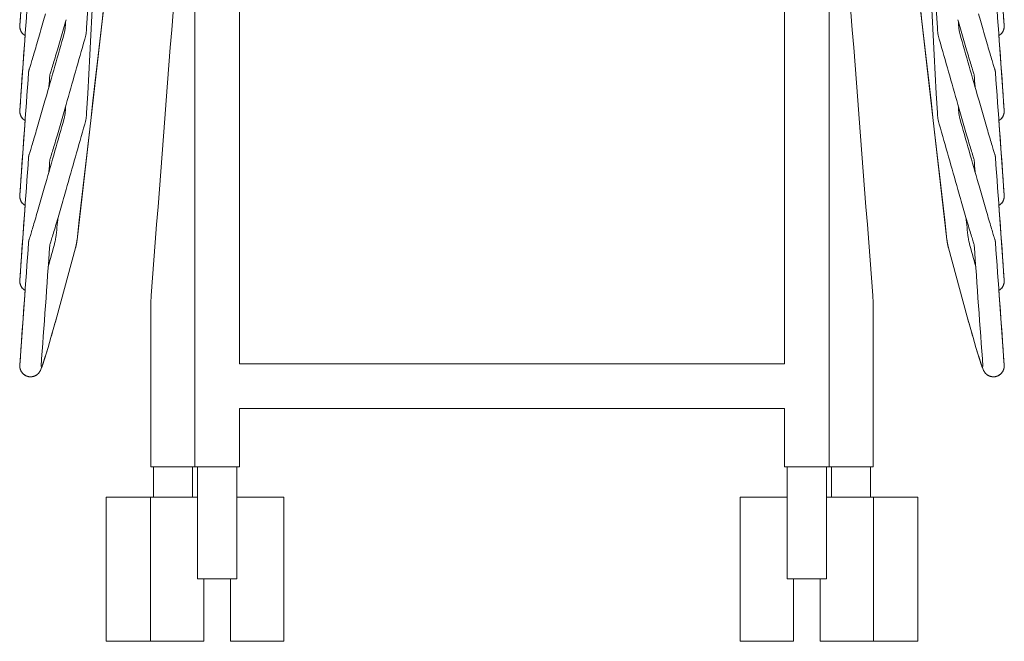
# Model space of a CAD drawing. Header units: centimetres. Extents: x -28 to 145, y -313 to 96.
# Tile 4 of 64: x -28 to 28, y -212 to -177. Entities that reach past the tile are written whole.
import ezdxf

# ---------------------------------------------------------------- set-up
doc = ezdxf.new("R2010")
doc.units = ezdxf.units.CM
doc.layers.add('Main lines', color=7, linetype='Continuous', lineweight=13, true_color=0x000000)
doc.layers.add('Predefinito', color=7, linetype='Continuous', true_color=0x000000)

# ---------------------------------------------------------------- blocks, each defined once
blk = doc.blocks.new('CB-298_Petal_Stacked_2D_Front')
at = {"layer": 'Main lines'}
for p, q in [((-20.346, 45.226), (-24.428, 9.467)), ((-20.346, 45.226), (-24.428, 9.467)), ((20.346, 45.226), (24.428, 9.467)), ((20.346, 45.226), (24.428, 9.467)), ((-27.643, 21.543), (-27.343, 25.726)), ((-27.643, 21.543), (-27.343, 25.726)), ((27.643, 21.543), (27.343, 25.726)), ((27.643, 21.543), (27.343, 25.726)), ((-27.643, 16.77), (-27.343, 20.953)), ((-27.643, 16.77), (-27.343, 20.953)), ((27.643, 16.77), (27.343, 20.953)), ((27.643, 16.77), (27.343, 20.953)), ((-27.643, 11.997), (-27.343, 16.18)), ((-27.643, 11.997), (-27.343, 16.18)), ((27.643, 11.997), (27.343, 16.18)), ((27.643, 11.997), (27.343, 16.18)), ((-27.643, 7.224), (-27.343, 11.407)), ((-27.643, 7.224), (-27.343, 11.407)), ((27.643, 7.224), (27.343, 11.407)), ((27.643, 7.224), (27.343, 11.407)), ((-25.568, 5.148), (-24.513, 9.023)), ((25.568, 5.148), (24.513, 9.023)), ((-27.643, 2.451), (-27.343, 6.634)), ((-27.643, 2.451), (-27.343, 6.634)), ((27.643, 2.451), (27.343, 6.634)), ((27.643, 2.451), (27.343, 6.634))]:
    blk.add_line(p, q, dxfattribs=at)
for points in [[(-24.513, 9.023), (-25.568, 5.148), (-25.726, 4.578), (-25.894, 3.987), (-26.056, 3.435), (-26.198, 2.965)], [(-24.513, 9.023), (-25.568, 5.148), (-25.726, 4.578), (-25.894, 3.987), (-26.056, 3.435), (-26.198, 2.965)], [(24.513, 9.023), (25.568, 5.148), (25.726, 4.578), (25.894, 3.987), (26.056, 3.435), (26.198, 2.965)], [(24.513, 9.023), (25.568, 5.148), (25.726, 4.578), (25.894, 3.987), (26.056, 3.435), (26.198, 2.965)], [(0, 2.5), (-15.305, 2.5)], [(0, 2.5), (15.305, 2.5)], [(0, 0), (-15.305, 0)], [(0, 0), (15.305, 0)], [(-22.786, -4.976), (-20.305, -4.976), (-17.655, -4.976)], [(22.786, -4.976), (20.305, -4.976), (17.655, -4.976)], [(-17.305, -13.076), (-20.305, -13.076), (-22.786, -13.076)], [(-12.805, -13.076), (-15.805, -13.076)], [(12.805, -13.076), (15.805, -13.076)], [(17.305, -13.076), (20.305, -13.076), (22.786, -13.076)]]:
    blk.add_lwpolyline(points, dxfattribs=at)
for points, degree in [([(-23.888, 21.381), (-23.28, 33.01), (-22.672, 44.638), (-22.065, 56.267)], 3), ([(23.888, 21.381), (23.28, 33.01), (22.672, 44.638), (22.065, 56.267)], 3), ([(-23.888, 16.608), (-23.28, 28.237), (-22.672, 39.865), (-22.065, 51.494)], 3), ([(23.888, 16.608), (23.28, 28.237), (22.672, 39.865), (22.065, 51.494)], 3), ([(-24.428, 9.467), (-23.067, 21.386), (-21.707, 33.306), (-20.346, 45.226)], 3), ([(24.428, 9.467), (23.067, 21.386), (21.707, 33.306), (20.346, 45.226)], 3), ([(-17.805, -3.275), (-17.805, 12.191), (-17.805, 27.656), (-17.805, 43.122)], 3), ([(17.805, -3.275), (17.805, 12.191), (17.805, 27.656), (17.805, 43.122)], 3), ([(-15.305, 2.5), (-15.305, 14.669), (-15.305, 26.838), (-15.305, 39.006)], 3), ([(15.305, 2.5), (15.305, 14.669), (15.305, 26.838), (15.305, 39.006)], 3), ([(-20.265, 6.348), (-19.445, 16.966), (-18.625, 27.584), (-17.805, 38.202)], 3), ([(20.265, 6.348), (19.445, 16.966), (18.625, 27.584), (17.805, 38.202)], 3), ([(-27.148, 28.444), (-27.313, 26.143), (-27.478, 23.843), (-27.643, 21.543)], 3), ([(27.148, 28.444), (27.313, 26.143), (27.478, 23.843), (27.643, 21.543)], 3), ([(-27.148, 23.671), (-27.313, 21.371), (-27.478, 19.07), (-27.643, 16.77)], 3), ([(27.148, 23.671), (27.313, 21.371), (27.478, 19.07), (27.643, 16.77)], 3), ([(-25.07, 21.744), (-25.075, 21.644), (-25.081, 21.544), (-25.086, 21.444)], 3), ([(25.07, 21.744), (25.075, 21.644), (25.081, 21.544), (25.086, 21.444)], 3), ([(-27.544, 21.143), (-27.493, 21.065), (-27.424, 21), (-27.343, 20.953)], 3), ([(-25.147, 21.079), (-25.496, 19.853), (-25.846, 18.627), (-26.195, 17.401)], 3), ([(25.147, 21.079), (25.496, 19.853), (25.846, 18.627), (26.195, 17.401)], 3), ([(27.544, 21.143), (27.493, 21.065), (27.424, 21), (27.343, 20.953)], 3), ([(-25.041, 17.072), (-24.692, 18.298), (-24.342, 19.524), (-23.993, 20.75)], 3), ([(25.041, 17.072), (24.692, 18.298), (24.342, 19.524), (23.993, 20.75)], 3), ([(-27.148, 18.898), (-27.313, 16.598), (-27.478, 14.297), (-27.643, 11.997)], 3), ([(27.148, 18.898), (27.313, 16.598), (27.478, 14.297), (27.643, 11.997)], 3), ([(-26.004, 18.071), (-25.988, 18.292), (-25.973, 18.513), (-25.957, 18.733)], 3), ([(26.004, 18.071), (25.988, 18.292), (25.973, 18.513), (25.957, 18.733)], 3), ([(-25.07, 16.971), (-25.075, 16.871), (-25.081, 16.771), (-25.086, 16.671)], 3), ([(25.07, 16.971), (25.075, 16.871), (25.081, 16.771), (25.086, 16.671)], 3), ([(-27.544, 16.371), (-27.493, 16.292), (-27.424, 16.227), (-27.343, 16.18)], 3), ([(-25.147, 16.307), (-25.496, 15.081), (-25.846, 13.854), (-26.195, 12.628)], 3), ([(25.147, 16.307), (25.496, 15.081), (25.846, 13.854), (26.195, 12.628)], 3), ([(27.544, 16.371), (27.493, 16.292), (27.424, 16.227), (27.343, 16.18)], 3), ([(-25.041, 12.299), (-24.692, 13.525), (-24.342, 14.751), (-23.993, 15.977)], 3), ([(25.041, 12.299), (24.692, 13.525), (24.342, 14.751), (23.993, 15.977)], 3), ([(-27.148, 14.125), (-27.313, 11.825), (-27.478, 9.524), (-27.643, 7.224)], 3), ([(-26.004, 13.299), (-25.988, 13.519), (-25.973, 13.74), (-25.957, 13.96)], 3), ([(26.004, 13.299), (25.988, 13.519), (25.973, 13.74), (25.957, 13.96)], 3), ([(27.148, 14.125), (27.313, 11.825), (27.478, 9.524), (27.643, 7.224)], 3), ([(-27.544, 11.598), (-27.493, 11.519), (-27.424, 11.454), (-27.343, 11.407)], 3), ([(27.544, 11.598), (27.493, 11.519), (27.424, 11.454), (27.343, 11.407)], 3), ([(-25.49, 10.746), (-25.533, 10.365), (-25.577, 9.984), (-25.62, 9.603)], 3), ([(25.49, 10.746), (25.533, 10.365), (25.577, 9.984), (25.62, 9.603)], 3), ([(-25.62, 9.603), (-25.631, 9.513), (-25.648, 9.425), (-25.671, 9.338)], 3), ([(-24.513, 9.023), (-24.474, 9.168), (-24.445, 9.317), (-24.428, 9.467)], 3), ([(24.513, 9.023), (24.474, 9.168), (24.445, 9.317), (24.428, 9.467)], 3), ([(25.62, 9.603), (25.631, 9.513), (25.648, 9.425), (25.671, 9.338)], 3), ([(-27.148, 9.352), (-27.313, 7.052), (-27.478, 4.752), (-27.643, 2.451)], 3), ([(-26.446, 2.365), (-26.283, 4.639), (-26.12, 6.914), (-25.957, 9.188)], 3), ([(-25.671, 9.338), (-25.796, 8.881), (-25.92, 8.425), (-26.044, 7.968)], 3), ([(25.671, 9.338), (25.796, 8.881), (25.92, 8.425), (26.044, 7.968)], 3), ([(26.446, 2.365), (26.283, 4.639), (26.12, 6.914), (25.957, 9.188)], 3), ([(27.148, 9.352), (27.313, 7.052), (27.478, 4.752), (27.643, 2.451)], 3), ([(-27.544, 6.825), (-27.493, 6.746), (-27.424, 6.681), (-27.343, 6.634)], 3), ([(27.544, 6.825), (27.493, 6.746), (27.424, 6.681), (27.343, 6.634)], 3), ([(-20.286, 5.789), (-20.286, 5.976), (-20.279, 6.162), (-20.265, 6.348)], 3), ([(20.286, 5.789), (20.286, 5.976), (20.279, 6.162), (20.265, 6.348)], 3), ([(-20.286, -3.075), (-20.286, -0.12), (-20.286, 2.835), (-20.286, 5.789)], 3), ([(20.286, -3.075), (20.286, -0.12), (20.286, 2.835), (20.286, 5.789)], 3), ([(-15.305, 0), (-15.305, -1.092), (-15.305, -2.183), (-15.305, -3.275)], 3), ([(15.305, 0), (15.305, -1.092), (15.305, -2.183), (15.305, -3.275)], 3), ([(-20.286, -3.275), (-20.286, -3.175), (-20.286, -3.075)], 2), ([(-20.136, -4.976), (-20.136, -4.125), (-20.136, -3.275)], 2), ([(-17.936, -3.275), (-17.936, -4.125), (-17.936, -4.976)], 2), ([(-17.655, -9.575), (-17.655, -6.425), (-17.655, -3.275)], 2), ([(-15.455, -3.275), (-15.455, -6.425), (-15.455, -9.575)], 2), ([(15.455, -3.275), (15.455, -6.425), (15.455, -9.575)], 2), ([(17.655, -9.575), (17.655, -6.425), (17.655, -3.275)], 2), ([(17.936, -3.275), (17.936, -4.125), (17.936, -4.976)], 2), ([(20.136, -4.976), (20.136, -4.125), (20.136, -3.275)], 2), ([(20.286, -3.275), (20.286, -3.175), (20.286, -3.075)], 2), ([(-15.455, -4.976), (-14.13, -4.976), (-12.805, -4.976)], 2), ([(15.455, -4.976), (14.13, -4.976), (12.805, -4.976)], 2)]:
    blk.add_open_spline(points, degree=degree, dxfattribs=at)
for points, knots in [([(-26.195, 22.174), (-26.242, 22.01), (-26.291, 21.839), (-26.341, 21.667), (-26.391, 21.49), (-26.443, 21.311), (-26.494, 21.134), (-26.546, 20.958), (-26.596, 20.783), (-26.646, 20.615), (-26.693, 20.451), (-26.74, 20.293), (-26.783, 20.146), (-26.827, 19.998), (-26.868, 19.86), (-26.905, 19.736), (-26.943, 19.608), (-26.977, 19.495), (-27.007, 19.398), (-27.036, 19.303), (-27.061, 19.222), (-27.079, 19.163), (-27.098, 19.105), (-27.112, 19.064), (-27.115, 19.056)], [41.351222, 41.351222, 41.351222, 41.351222, 41.894339, 41.894339, 41.894339, 42.450957, 42.450957, 42.450957, 43.00754, 43.00754, 43.00754, 43.550523, 43.550523, 43.550523, 44.093339, 44.093339, 44.093339, 44.649283, 44.649283, 44.649283, 45.204346, 45.204346, 45.204346, 45.754847, 45.754847, 45.754847, 45.754847]), ([(26.195, 22.174), (26.242, 22.01), (26.291, 21.839), (26.341, 21.667), (26.391, 21.49), (26.443, 21.311), (26.494, 21.134), (26.546, 20.958), (26.596, 20.783), (26.646, 20.615), (26.693, 20.451), (26.74, 20.293), (26.783, 20.146), (26.827, 19.998), (26.868, 19.86), (26.905, 19.736), (26.943, 19.608), (26.977, 19.495), (27.007, 19.398), (27.036, 19.303), (27.061, 19.222), (27.079, 19.163), (27.098, 19.105), (27.112, 19.064), (27.115, 19.056)], [41.351222, 41.351222, 41.351222, 41.351222, 41.894339, 41.894339, 41.894339, 42.450957, 42.450957, 42.450957, 43.00754, 43.00754, 43.00754, 43.550523, 43.550523, 43.550523, 44.093339, 44.093339, 44.093339, 44.649283, 44.649283, 44.649283, 45.204346, 45.204346, 45.204346, 45.754847, 45.754847, 45.754847, 45.754847]), ([(-25.957, 18.733), (-25.951, 18.751), (-25.945, 18.772), (-25.935, 18.802), (-25.914, 18.868), (-25.889, 18.95), (-25.858, 19.05), (-25.828, 19.15), (-25.793, 19.265), (-25.755, 19.394), (-25.717, 19.52), (-25.676, 19.659), (-25.632, 19.808), (-25.588, 19.957), (-25.541, 20.115), (-25.493, 20.28), (-25.444, 20.449), (-25.393, 20.624), (-25.342, 20.801), (-25.29, 20.979), (-25.238, 21.158), (-25.187, 21.336), (-25.137, 21.509), (-25.088, 21.68), (-25.041, 21.845)], [46.386972, 46.386972, 46.386972, 46.386972, 46.595457, 46.595457, 46.595457, 47.15569, 47.15569, 47.15569, 47.714999, 47.714999, 47.714999, 48.260423, 48.260423, 48.260423, 48.805602, 48.805602, 48.805602, 49.364257, 49.364257, 49.364257, 49.922873, 49.922873, 49.922873, 50.468, 50.468, 50.468, 50.468]), ([(25.957, 18.733), (25.951, 18.751), (25.945, 18.772), (25.935, 18.802), (25.914, 18.868), (25.889, 18.95), (25.858, 19.05), (25.828, 19.15), (25.793, 19.265), (25.755, 19.394), (25.717, 19.52), (25.676, 19.659), (25.632, 19.808), (25.588, 19.957), (25.541, 20.115), (25.493, 20.28), (25.444, 20.449), (25.393, 20.624), (25.342, 20.801), (25.29, 20.979), (25.238, 21.158), (25.187, 21.336), (25.137, 21.509), (25.088, 21.68), (25.041, 21.845)], [46.386972, 46.386972, 46.386972, 46.386972, 46.595457, 46.595457, 46.595457, 47.15569, 47.15569, 47.15569, 47.714999, 47.714999, 47.714999, 48.260423, 48.260423, 48.260423, 48.805602, 48.805602, 48.805602, 49.364257, 49.364257, 49.364257, 49.922873, 49.922873, 49.922873, 50.468, 50.468, 50.468, 50.468]), ([(-27.643, 21.543), (-27.646, 21.505), (-27.649, 21.459), (-27.625, 21.308), (-27.594, 21.22), (-27.544, 21.143)], [94.2312299, 94.2312299, 94.2312299, 94.2312299, 94.4978883, 94.4978883, 94.77612, 94.77612, 94.77612, 94.77612]), ([(-25.086, 21.444), (-25.089, 21.382), (-25.096, 21.321), (-25.106, 21.26), (-25.116, 21.199), (-25.13, 21.139), (-25.147, 21.079)], [36.8976324, 36.8976324, 36.8976324, 36.8976324, 37.1022415, 37.1022415, 37.1022415, 37.3068369, 37.3068369, 37.3068369, 37.3068369]), ([(-23.993, 20.75), (-23.963, 20.853), (-23.94, 20.957), (-23.922, 21.063), (-23.905, 21.168), (-23.893, 21.274), (-23.888, 21.381)], [54.5123841, 54.5123841, 54.5123841, 54.5123841, 54.8446217, 54.8446217, 54.8446217, 55.1768202, 55.1768202, 55.1768202, 55.1768202]), ([(23.993, 20.75), (23.963, 20.853), (23.94, 20.957), (23.922, 21.063), (23.905, 21.168), (23.893, 21.274), (23.888, 21.381)], [54.5123841, 54.5123841, 54.5123841, 54.5123841, 54.8446217, 54.8446217, 54.8446217, 55.1768202, 55.1768202, 55.1768202, 55.1768202]), ([(25.086, 21.444), (25.089, 21.382), (25.096, 21.321), (25.106, 21.26), (25.116, 21.199), (25.13, 21.139), (25.147, 21.079)], [36.8976324, 36.8976324, 36.8976324, 36.8976324, 37.1022415, 37.1022415, 37.1022415, 37.3068369, 37.3068369, 37.3068369, 37.3068369]), ([(27.643, 21.543), (27.646, 21.505), (27.649, 21.459), (27.625, 21.308), (27.594, 21.22), (27.544, 21.143)], [94.2312299, 94.2312299, 94.2312299, 94.2312299, 94.4978883, 94.4978883, 94.77612, 94.77612, 94.77612, 94.77612]), ([(-26.195, 17.401), (-26.242, 17.237), (-26.291, 17.067), (-26.341, 16.894), (-26.391, 16.717), (-26.443, 16.538), (-26.494, 16.362), (-26.546, 16.185), (-26.596, 16.01), (-26.646, 15.842), (-26.693, 15.678), (-26.74, 15.521), (-26.783, 15.373), (-26.827, 15.225), (-26.868, 15.087), (-26.905, 14.963), (-26.943, 14.835), (-26.977, 14.722), (-27.007, 14.625), (-27.036, 14.53), (-27.061, 14.449), (-27.079, 14.39), (-27.098, 14.332), (-27.112, 14.291), (-27.115, 14.283)], [41.351222, 41.351222, 41.351222, 41.351222, 41.894339, 41.894339, 41.894339, 42.450957, 42.450957, 42.450957, 43.00754, 43.00754, 43.00754, 43.550523, 43.550523, 43.550523, 44.093339, 44.093339, 44.093339, 44.649283, 44.649283, 44.649283, 45.204346, 45.204346, 45.204346, 45.754847, 45.754847, 45.754847, 45.754847]), ([(26.195, 17.401), (26.242, 17.237), (26.291, 17.067), (26.341, 16.894), (26.391, 16.717), (26.443, 16.538), (26.494, 16.362), (26.546, 16.185), (26.596, 16.01), (26.646, 15.842), (26.693, 15.678), (26.74, 15.521), (26.783, 15.373), (26.827, 15.225), (26.868, 15.087), (26.905, 14.963), (26.943, 14.835), (26.977, 14.722), (27.007, 14.625), (27.036, 14.53), (27.061, 14.449), (27.079, 14.39), (27.098, 14.332), (27.112, 14.291), (27.115, 14.283)], [41.351222, 41.351222, 41.351222, 41.351222, 41.894339, 41.894339, 41.894339, 42.450957, 42.450957, 42.450957, 43.00754, 43.00754, 43.00754, 43.550523, 43.550523, 43.550523, 44.093339, 44.093339, 44.093339, 44.649283, 44.649283, 44.649283, 45.204346, 45.204346, 45.204346, 45.754847, 45.754847, 45.754847, 45.754847]), ([(-27.643, 16.77), (-27.646, 16.732), (-27.649, 16.686), (-27.625, 16.535), (-27.594, 16.447), (-27.544, 16.371)], [94.2312299, 94.2312299, 94.2312299, 94.2312299, 94.4978883, 94.4978883, 94.77612, 94.77612, 94.77612, 94.77612]), ([(-25.957, 13.96), (-25.951, 13.978), (-25.945, 13.999), (-25.935, 14.029), (-25.914, 14.095), (-25.889, 14.177), (-25.858, 14.278), (-25.828, 14.377), (-25.793, 14.492), (-25.755, 14.621), (-25.717, 14.747), (-25.676, 14.886), (-25.632, 15.035), (-25.588, 15.184), (-25.541, 15.342), (-25.493, 15.507), (-25.444, 15.676), (-25.393, 15.851), (-25.342, 16.029), (-25.29, 16.206), (-25.238, 16.386), (-25.187, 16.563), (-25.137, 16.736), (-25.088, 16.907), (-25.041, 17.072)], [46.386972, 46.386972, 46.386972, 46.386972, 46.595457, 46.595457, 46.595457, 47.15569, 47.15569, 47.15569, 47.714999, 47.714999, 47.714999, 48.260423, 48.260423, 48.260423, 48.805602, 48.805602, 48.805602, 49.364257, 49.364257, 49.364257, 49.922873, 49.922873, 49.922873, 50.468, 50.468, 50.468, 50.468]), ([(-25.086, 16.671), (-25.089, 16.609), (-25.096, 16.548), (-25.106, 16.487), (-25.116, 16.426), (-25.13, 16.366), (-25.147, 16.307)], [36.8976324, 36.8976324, 36.8976324, 36.8976324, 37.1022415, 37.1022415, 37.1022415, 37.3068369, 37.3068369, 37.3068369, 37.3068369]), ([(-23.993, 15.977), (-23.963, 16.08), (-23.94, 16.185), (-23.922, 16.29), (-23.905, 16.395), (-23.893, 16.502), (-23.888, 16.608)], [39.6094764, 39.6094764, 39.6094764, 39.6094764, 39.941714, 39.941714, 39.941714, 40.2739124, 40.2739124, 40.2739124, 40.2739124]), ([(23.993, 15.977), (23.963, 16.08), (23.94, 16.185), (23.922, 16.29), (23.905, 16.395), (23.893, 16.502), (23.888, 16.608)], [39.6094764, 39.6094764, 39.6094764, 39.6094764, 39.941714, 39.941714, 39.941714, 40.2739124, 40.2739124, 40.2739124, 40.2739124]), ([(25.957, 13.96), (25.951, 13.978), (25.945, 13.999), (25.935, 14.029), (25.914, 14.095), (25.889, 14.177), (25.858, 14.278), (25.828, 14.377), (25.793, 14.492), (25.755, 14.621), (25.717, 14.747), (25.676, 14.886), (25.632, 15.035), (25.588, 15.184), (25.541, 15.342), (25.493, 15.507), (25.444, 15.676), (25.393, 15.851), (25.342, 16.029), (25.29, 16.206), (25.238, 16.386), (25.187, 16.563), (25.137, 16.736), (25.088, 16.907), (25.041, 17.072)], [46.386972, 46.386972, 46.386972, 46.386972, 46.595457, 46.595457, 46.595457, 47.15569, 47.15569, 47.15569, 47.714999, 47.714999, 47.714999, 48.260423, 48.260423, 48.260423, 48.805602, 48.805602, 48.805602, 49.364257, 49.364257, 49.364257, 49.922873, 49.922873, 49.922873, 50.468, 50.468, 50.468, 50.468]), ([(25.086, 16.671), (25.089, 16.609), (25.096, 16.548), (25.106, 16.487), (25.116, 16.426), (25.13, 16.366), (25.147, 16.307)], [36.8976324, 36.8976324, 36.8976324, 36.8976324, 37.1022415, 37.1022415, 37.1022415, 37.3068369, 37.3068369, 37.3068369, 37.3068369]), ([(27.643, 16.77), (27.646, 16.732), (27.649, 16.686), (27.625, 16.535), (27.594, 16.447), (27.544, 16.371)], [94.2312299, 94.2312299, 94.2312299, 94.2312299, 94.4978883, 94.4978883, 94.77612, 94.77612, 94.77612, 94.77612]), ([(-26.195, 12.628), (-26.242, 12.464), (-26.291, 12.294), (-26.341, 12.121), (-26.391, 11.944), (-26.443, 11.766), (-26.494, 11.589), (-26.546, 11.412), (-26.596, 11.237), (-26.646, 11.069), (-26.693, 10.905), (-26.74, 10.748), (-26.783, 10.6), (-26.827, 10.452), (-26.868, 10.315), (-26.905, 10.19), (-26.943, 10.063), (-26.977, 9.949), (-27.007, 9.853), (-27.036, 9.757), (-27.061, 9.677), (-27.079, 9.617), (-27.098, 9.559), (-27.112, 9.519), (-27.115, 9.51)], [41.351222, 41.351222, 41.351222, 41.351222, 41.894339, 41.894339, 41.894339, 42.450957, 42.450957, 42.450957, 43.00754, 43.00754, 43.00754, 43.550523, 43.550523, 43.550523, 44.093339, 44.093339, 44.093339, 44.649283, 44.649283, 44.649283, 45.204346, 45.204346, 45.204346, 45.754847, 45.754847, 45.754847, 45.754847]), ([(-25.957, 9.188), (-25.951, 9.205), (-25.945, 9.226), (-25.935, 9.257), (-25.914, 9.323), (-25.889, 9.405), (-25.858, 9.505), (-25.828, 9.604), (-25.793, 9.719), (-25.755, 9.848), (-25.717, 9.974), (-25.676, 10.113), (-25.632, 10.262), (-25.588, 10.411), (-25.541, 10.569), (-25.493, 10.734), (-25.444, 10.903), (-25.393, 11.078), (-25.342, 11.256), (-25.29, 11.433), (-25.238, 11.613), (-25.187, 11.79), (-25.137, 11.963), (-25.088, 12.134), (-25.041, 12.299)], [31.484064, 31.484064, 31.484064, 31.484064, 31.692549, 31.692549, 31.692549, 32.252783, 32.252783, 32.252783, 32.812091, 32.812091, 32.812091, 33.357515, 33.357515, 33.357515, 33.902694, 33.902694, 33.902694, 34.461349, 34.461349, 34.461349, 35.019965, 35.019965, 35.019965, 35.565092, 35.565092, 35.565092, 35.565092]), ([(25.957, 9.188), (25.951, 9.205), (25.945, 9.226), (25.935, 9.257), (25.914, 9.323), (25.889, 9.405), (25.858, 9.505), (25.828, 9.604), (25.793, 9.719), (25.755, 9.848), (25.717, 9.974), (25.676, 10.113), (25.632, 10.262), (25.588, 10.411), (25.541, 10.569), (25.493, 10.734), (25.444, 10.903), (25.393, 11.078), (25.342, 11.256), (25.29, 11.433), (25.238, 11.613), (25.187, 11.79), (25.137, 11.963), (25.088, 12.134), (25.041, 12.299)], [31.484064, 31.484064, 31.484064, 31.484064, 31.692549, 31.692549, 31.692549, 32.252783, 32.252783, 32.252783, 32.812091, 32.812091, 32.812091, 33.357515, 33.357515, 33.357515, 33.902694, 33.902694, 33.902694, 34.461349, 34.461349, 34.461349, 35.019965, 35.019965, 35.019965, 35.565092, 35.565092, 35.565092, 35.565092]), ([(26.195, 12.628), (26.242, 12.464), (26.291, 12.294), (26.341, 12.121), (26.391, 11.944), (26.443, 11.766), (26.494, 11.589), (26.546, 11.412), (26.596, 11.237), (26.646, 11.069), (26.693, 10.905), (26.74, 10.748), (26.783, 10.6), (26.827, 10.452), (26.868, 10.315), (26.905, 10.19), (26.943, 10.063), (26.977, 9.949), (27.007, 9.853), (27.036, 9.757), (27.061, 9.677), (27.079, 9.617), (27.098, 9.559), (27.112, 9.519), (27.115, 9.51)], [41.351222, 41.351222, 41.351222, 41.351222, 41.894339, 41.894339, 41.894339, 42.450957, 42.450957, 42.450957, 43.00754, 43.00754, 43.00754, 43.550523, 43.550523, 43.550523, 44.093339, 44.093339, 44.093339, 44.649283, 44.649283, 44.649283, 45.204346, 45.204346, 45.204346, 45.754847, 45.754847, 45.754847, 45.754847]), ([(-27.643, 11.997), (-27.646, 11.959), (-27.649, 11.913), (-27.625, 11.762), (-27.594, 11.674), (-27.544, 11.598)], [94.2312299, 94.2312299, 94.2312299, 94.2312299, 94.4978883, 94.4978883, 94.77612, 94.77612, 94.77612, 94.77612]), ([(27.643, 11.997), (27.646, 11.959), (27.649, 11.913), (27.625, 11.762), (27.594, 11.674), (27.544, 11.598)], [94.2312299, 94.2312299, 94.2312299, 94.2312299, 94.4978883, 94.4978883, 94.77612, 94.77612, 94.77612, 94.77612]), ([(-27.643, 7.224), (-27.646, 7.186), (-27.649, 7.14), (-27.625, 6.989), (-27.594, 6.901), (-27.544, 6.825)], [94.2312299, 94.2312299, 94.2312299, 94.2312299, 94.4978883, 94.4978883, 94.77612, 94.77612, 94.77612, 94.77612]), ([(27.643, 7.224), (27.646, 7.186), (27.649, 7.14), (27.625, 6.989), (27.594, 6.901), (27.544, 6.825)], [94.2312299, 94.2312299, 94.2312299, 94.2312299, 94.4978883, 94.4978883, 94.77612, 94.77612, 94.77612, 94.77612]), ([(-27.544, 2.052), (-27.457, 1.92), (-27.32, 1.825), (-27.162, 1.793), (-27.082, 1.776), (-26.998, 1.776), (-26.843, 1.808), (-26.771, 1.838), (-26.708, 1.88), (-26.625, 1.935), (-26.567, 2.003), (-26.529, 2.061), (-26.492, 2.118), (-26.473, 2.162), (-26.443, 2.232), (-26.432, 2.261), (-26.416, 2.302), (-26.387, 2.38), (-26.356, 2.47), (-26.318, 2.585), (-26.283, 2.695), (-26.242, 2.822), (-26.198, 2.965), (-26.154, 3.107), (-26.106, 3.265), (-26.056, 3.435), (-26.004, 3.609), (-25.949, 3.795), (-25.894, 3.987), (-25.838, 4.18), (-25.782, 4.379), (-25.726, 4.578), (-25.672, 4.769), (-25.619, 4.961), (-25.568, 5.148)], [94.77612, 94.77612, 94.77612, 94.77612, 95.267856, 95.267856, 95.267856, 95.518164, 95.518164, 95.752725, 95.752725, 95.752725, 96.062013, 96.062013, 96.062013, 96.378456, 96.378456, 96.724162, 96.724162, 96.724162, 97.352419, 97.352419, 97.352419, 97.958919, 97.958919, 97.958919, 98.564094, 98.564094, 98.564094, 99.187064, 99.187064, 99.187064, 99.809726, 99.809726, 99.809726, 100.40746, 100.40746, 100.40746, 100.40746]), ([(27.544, 2.052), (27.457, 1.92), (27.32, 1.825), (27.162, 1.793), (27.082, 1.776), (26.998, 1.776), (26.843, 1.808), (26.771, 1.838), (26.708, 1.88), (26.625, 1.935), (26.567, 2.003), (26.529, 2.061), (26.492, 2.118), (26.473, 2.162), (26.443, 2.232), (26.432, 2.261), (26.416, 2.302), (26.387, 2.38), (26.356, 2.47), (26.318, 2.585), (26.283, 2.695), (26.242, 2.822), (26.198, 2.965), (26.154, 3.107), (26.106, 3.265), (26.056, 3.435), (26.004, 3.609), (25.949, 3.795), (25.894, 3.987), (25.838, 4.18), (25.782, 4.379), (25.726, 4.578), (25.672, 4.769), (25.619, 4.961), (25.568, 5.148)], [94.77612, 94.77612, 94.77612, 94.77612, 95.267856, 95.267856, 95.267856, 95.518164, 95.518164, 95.752725, 95.752725, 95.752725, 96.062013, 96.062013, 96.062013, 96.378456, 96.378456, 96.724162, 96.724162, 96.724162, 97.352419, 97.352419, 97.352419, 97.958919, 97.958919, 97.958919, 98.564094, 98.564094, 98.564094, 99.187064, 99.187064, 99.187064, 99.809726, 99.809726, 99.809726, 100.40746, 100.40746, 100.40746, 100.40746]), ([(-27.643, 2.451), (-27.646, 2.413), (-27.649, 2.367), (-27.625, 2.217), (-27.594, 2.129), (-27.544, 2.052)], [94.2312299, 94.2312299, 94.2312299, 94.2312299, 94.4978883, 94.4978883, 94.77612, 94.77612, 94.77612, 94.77612]), ([(-26.416, 2.302), (-26.432, 2.261), (-26.443, 2.232), (-26.473, 2.162), (-26.492, 2.118), (-26.529, 2.061)], [976.4250587, 976.4250587, 976.4250587, 976.4250587, 976.770765, 976.770765, 977.0872082, 977.0872082, 977.0872082, 977.0872082]), ([(-26.416, 2.302), (-26.432, 2.261), (-26.443, 2.232), (-26.473, 2.162), (-26.492, 2.118), (-26.529, 2.061)], [976.4250587, 976.4250587, 976.4250587, 976.4250587, 976.770765, 976.770765, 977.0872082, 977.0872082, 977.0872082, 977.0872082]), ([(26.416, 2.302), (26.432, 2.261), (26.443, 2.232), (26.473, 2.162), (26.492, 2.118), (26.529, 2.061)], [976.4250587, 976.4250587, 976.4250587, 976.4250587, 976.770765, 976.770765, 977.0872082, 977.0872082, 977.0872082, 977.0872082]), ([(26.416, 2.302), (26.432, 2.261), (26.443, 2.232), (26.473, 2.162), (26.492, 2.118), (26.529, 2.061)], [976.4250587, 976.4250587, 976.4250587, 976.4250587, 976.770765, 976.770765, 977.0872082, 977.0872082, 977.0872082, 977.0872082]), ([(27.643, 2.451), (27.646, 2.413), (27.649, 2.367), (27.625, 2.217), (27.594, 2.129), (27.544, 2.052)], [94.2312299, 94.2312299, 94.2312299, 94.2312299, 94.4978883, 94.4978883, 94.77612, 94.77612, 94.77612, 94.77612])]:
    blk.add_open_spline(points, degree=3, knots=knots, dxfattribs=at)
for points, weights in [([(-27.544, 21.143), (-27.662, 21.326), (-27.643, 21.543)], [1, 0.945787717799, 1]), ([(-27.544, 21.143), (-27.662, 21.326), (-27.643, 21.543)], [1, 0.945787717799, 1]), ([(-27.343, 20.953), (-27.466, 21.024), (-27.544, 21.143)], [1, 0.973346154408, 1]), ([(-27.343, 20.953), (-27.466, 21.024), (-27.544, 21.143)], [1, 0.973346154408, 1]), ([(27.343, 20.953), (27.466, 21.024), (27.544, 21.143)], [1, 0.973346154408, 1]), ([(27.343, 20.953), (27.466, 21.024), (27.544, 21.143)], [1, 0.973346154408, 1]), ([(27.544, 21.143), (27.662, 21.326), (27.643, 21.543)], [1, 0.945787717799, 1]), ([(27.544, 21.143), (27.662, 21.326), (27.643, 21.543)], [1, 0.945787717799, 1]), ([(-27.115, 19.056), (-27.142, 18.979), (-27.148, 18.898)], [0.857621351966, 0.849586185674, 0.857422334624]), ([(27.115, 19.056), (27.142, 18.979), (27.148, 18.898)], [0.857621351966, 0.849586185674, 0.857422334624]), ([(-27.544, 16.371), (-27.662, 16.553), (-27.643, 16.77)], [1, 0.945787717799, 1]), ([(-27.544, 16.371), (-27.662, 16.553), (-27.643, 16.77)], [1, 0.945787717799, 1]), ([(27.544, 16.371), (27.662, 16.553), (27.643, 16.77)], [1, 0.945787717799, 1]), ([(27.544, 16.371), (27.662, 16.553), (27.643, 16.77)], [1, 0.945787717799, 1]), ([(-27.343, 16.18), (-27.466, 16.252), (-27.544, 16.371)], [1, 0.973307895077, 1]), ([(-27.343, 16.18), (-27.466, 16.252), (-27.544, 16.371)], [1, 0.973307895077, 1]), ([(27.343, 16.18), (27.466, 16.252), (27.544, 16.371)], [1, 0.973307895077, 1]), ([(27.343, 16.18), (27.466, 16.252), (27.544, 16.371)], [1, 0.973307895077, 1]), ([(-27.115, 14.283), (-27.142, 14.206), (-27.148, 14.125)], [0.857621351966, 0.849586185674, 0.857422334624]), ([(27.115, 14.283), (27.142, 14.206), (27.148, 14.125)], [0.857621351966, 0.849586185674, 0.857422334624]), ([(-27.544, 11.598), (-27.662, 11.78), (-27.643, 11.997)], [1, 0.945787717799, 1]), ([(-27.544, 11.598), (-27.662, 11.78), (-27.643, 11.997)], [1, 0.945787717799, 1]), ([(27.544, 11.598), (27.662, 11.78), (27.643, 11.997)], [1, 0.945787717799, 1]), ([(27.544, 11.598), (27.662, 11.78), (27.643, 11.997)], [1, 0.945787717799, 1]), ([(-27.343, 11.407), (-27.466, 11.479), (-27.544, 11.598)], [1, 0.973316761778, 1]), ([(-27.343, 11.407), (-27.466, 11.479), (-27.544, 11.598)], [1, 0.973316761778, 1]), ([(27.343, 11.407), (27.466, 11.479), (27.544, 11.598)], [1, 0.973316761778, 1]), ([(27.343, 11.407), (27.466, 11.479), (27.544, 11.598)], [1, 0.973316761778, 1]), ([(-27.115, 9.51), (-27.142, 9.434), (-27.148, 9.352)], [0.857621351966, 0.849586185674, 0.857422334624]), ([(-24.428, 9.467), (-24.454, 9.241), (-24.513, 9.023)], [1, 0.997105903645, 1]), ([(-24.428, 9.467), (-24.454, 9.241), (-24.513, 9.023)], [1, 0.997105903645, 1]), ([(24.428, 9.467), (24.454, 9.241), (24.513, 9.023)], [1, 0.997105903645, 1]), ([(24.428, 9.467), (24.454, 9.241), (24.513, 9.023)], [1, 0.997105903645, 1]), ([(27.115, 9.51), (27.142, 9.434), (27.148, 9.352)], [0.857621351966, 0.849586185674, 0.857422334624]), ([(-27.544, 6.825), (-27.662, 7.008), (-27.643, 7.224)], [1, 0.945787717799, 1]), ([(-27.544, 6.825), (-27.662, 7.008), (-27.643, 7.224)], [1, 0.945787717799, 1]), ([(27.544, 6.825), (27.662, 7.008), (27.643, 7.224)], [1, 0.945787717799, 1]), ([(27.544, 6.825), (27.662, 7.008), (27.643, 7.224)], [1, 0.945787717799, 1]), ([(-27.343, 6.634), (-27.466, 6.706), (-27.544, 6.825)], [1, 0.973349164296, 1]), ([(-27.343, 6.634), (-27.466, 6.706), (-27.544, 6.825)], [1, 0.973349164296, 1]), ([(27.343, 6.634), (27.466, 6.706), (27.544, 6.825)], [1, 0.973349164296, 1]), ([(27.343, 6.634), (27.466, 6.706), (27.544, 6.825)], [1, 0.973349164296, 1]), ([(-26.198, 2.965), (-26.257, 2.775), (-26.318, 2.585)], [1, 0.999963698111, 1]), ([(-26.198, 2.965), (-26.257, 2.775), (-26.318, 2.585)], [1, 0.999963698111, 1]), ([(26.198, 2.965), (26.257, 2.775), (26.318, 2.585)], [1, 0.999963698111, 1]), ([(26.198, 2.965), (26.257, 2.775), (26.318, 2.585)], [1, 0.999963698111, 1]), ([(-27.544, 2.052), (-27.662, 2.235), (-27.643, 2.451)], [1, 0.945787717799, 1]), ([(-27.544, 2.052), (-27.662, 2.235), (-27.643, 2.451)], [1, 0.945787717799, 1]), ([(-26.444, 2.409), (-26.444, 2.387), (-26.446, 2.365)], [0.862794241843, 0.859531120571, 0.857420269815]), ([(-26.318, 2.585), (-26.365, 2.443), (-26.416, 2.302)], [1, 0.999814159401, 1]), ([(-26.318, 2.585), (-26.365, 2.443), (-26.416, 2.302)], [1, 0.999814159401, 1]), ([(26.318, 2.585), (26.365, 2.443), (26.416, 2.302)], [1, 0.999814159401, 1]), ([(26.318, 2.585), (26.365, 2.443), (26.416, 2.302)], [1, 0.999814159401, 1]), ([(26.444, 2.409), (26.444, 2.387), (26.446, 2.365)], [0.862794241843, 0.859531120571, 0.857420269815]), ([(27.544, 2.052), (27.662, 2.235), (27.643, 2.451)], [1, 0.945787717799, 1]), ([(27.544, 2.052), (27.662, 2.235), (27.643, 2.451)], [1, 0.945787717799, 1]), ([(-27.162, 1.793), (-27.407, 1.843), (-27.544, 2.052)], [1, 0.923989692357, 1]), ([(-27.162, 1.793), (-27.407, 1.843), (-27.544, 2.052)], [1, 0.923989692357, 1]), ([(-26.708, 1.88), (-26.917, 1.742), (-27.162, 1.793)], [1, 0.92371350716, 1]), ([(-26.708, 1.88), (-26.917, 1.742), (-27.162, 1.793)], [1, 0.92371350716, 1]), ([(-26.529, 2.061), (-26.6, 1.952), (-26.708, 1.88)], [1, 0.979206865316, 1]), ([(-26.529, 2.061), (-26.6, 1.952), (-26.708, 1.88)], [1, 0.979206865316, 1]), ([(26.529, 2.061), (26.6, 1.952), (26.708, 1.88)], [1, 0.979206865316, 1]), ([(26.529, 2.061), (26.6, 1.952), (26.708, 1.88)], [1, 0.979206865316, 1]), ([(26.708, 1.88), (26.917, 1.742), (27.162, 1.793)], [1, 0.92371350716, 1]), ([(26.708, 1.88), (26.917, 1.742), (27.162, 1.793)], [1, 0.92371350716, 1]), ([(27.162, 1.793), (27.407, 1.843), (27.544, 2.052)], [1, 0.923989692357, 1]), ([(27.162, 1.793), (27.407, 1.843), (27.544, 2.052)], [1, 0.923989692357, 1]), ([(-16.555, -9.575), (-17.655, -9.575), (-17.655, -9.575)], [1, 0.707106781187, 1]), ([(-17.305, -13.076), (-17.305, -13.076), (-17.305, -9.575)], [1, 0.734557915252, 0.950243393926]), ([(-15.455, -9.575), (-15.455, -9.575), (-16.555, -9.575)], [1, 0.707106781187, 1]), ([(-15.805, -13.076), (-15.805, -13.076), (-15.805, -9.575)], [1, 0.734557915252, 0.950243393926]), ([(15.455, -9.575), (15.455, -9.575), (16.555, -9.575)], [1, 0.707106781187, 1]), ([(15.805, -13.076), (15.805, -13.076), (15.805, -9.575)], [1, 0.734557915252, 0.950243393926]), ([(16.555, -9.575), (17.655, -9.575), (17.655, -9.575)], [1, 0.707106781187, 1]), ([(17.305, -13.076), (17.305, -13.076), (17.305, -9.575)], [1, 0.734557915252, 0.950243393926])]:
    blk.add_rational_spline(points, weights, degree=2, dxfattribs=at)
for points, weights, knots in [([(-17.805, -3.275), (-17.987, -3.275), (-19.036, -3.275), (-20.286, -3.275), (-20.286, -3.275)], [0.938599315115, 0.741952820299, 1, 0.707106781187, 1], [583.24427, 583.24427, 583.24427, 600.543218, 600.543218, 620.178172, 620.178172, 620.178172]), ([(-15.305, -3.275), (-15.305, -3.275), (-16.552, -3.275), (-17.802, -3.275), (-17.805, -3.275)], [0.999118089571, 0.707548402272, 1, 0.707106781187, 1], [544.003968, 544.003968, 544.003968, 563.609316, 563.609316, 583.24427, 583.24427, 583.24427]), ([(15.305, -3.275), (15.305, -3.275), (16.552, -3.275), (17.802, -3.275), (17.805, -3.275)], [0.999118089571, 0.707548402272, 1, 0.707106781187, 1], [544.003968, 544.003968, 544.003968, 563.609316, 563.609316, 583.24427, 583.24427, 583.24427]), ([(17.805, -3.275), (17.987, -3.275), (19.036, -3.275), (20.286, -3.275), (20.286, -3.275)], [0.938599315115, 0.741952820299, 1, 0.707106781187, 1], [583.24427, 583.24427, 583.24427, 600.543218, 600.543218, 620.178172, 620.178172, 620.178172]), ([(-22.786, -13.076), (-22.786, -13.076), (-22.786, -9.026), (-22.786, -4.976), (-22.786, -4.976)], [1, 0.707106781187, 1, 0.707106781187, 1], [257.045137, 257.045137, 257.045137, 320.662388, 320.662388, 384.27964, 384.27964, 384.27964]), ([(-20.305, -13.076), (-20.305, -13.076), (-20.305, -9.026), (-20.305, -4.976), (-20.305, -4.976)], [1, 0.707106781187, 1, 0.707106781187, 1], [-254.469005, -254.469005, -254.469005, -190.851754, -190.851754, -127.234502, -127.234502, -127.234502]), ([(-12.805, -4.976), (-12.805, -4.976), (-12.805, -9.026), (-12.805, -13.076), (-12.805, -13.076)], [1, 0.707106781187, 1, 0.707106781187, 1], [30, 30, 30, 93.617251, 93.617251, 157.234502, 157.234502, 157.234502]), ([(12.805, -4.976), (12.805, -4.976), (12.805, -9.026), (12.805, -13.076), (12.805, -13.076)], [1, 0.707106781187, 1, 0.707106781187, 1], [30, 30, 30, 93.617251, 93.617251, 157.234502, 157.234502, 157.234502]), ([(20.305, -13.076), (20.305, -13.076), (20.305, -9.026), (20.305, -4.976), (20.305, -4.976)], [1, 0.707106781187, 1, 0.707106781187, 1], [-254.469005, -254.469005, -254.469005, -190.851754, -190.851754, -127.234502, -127.234502, -127.234502]), ([(22.786, -13.076), (22.786, -13.076), (22.786, -9.026), (22.786, -4.976), (22.786, -4.976)], [1, 0.707106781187, 1, 0.707106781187, 1], [257.045137, 257.045137, 257.045137, 320.662388, 320.662388, 384.27964, 384.27964, 384.27964])]:
    blk.add_rational_spline(points, weights, degree=2, knots=knots, dxfattribs=at)

msp = doc.modelspace()

# ---------------------------------------------------------------- block references
at = {"layer": 'Predefinito'}
msp.add_blockref('CB-298_Petal_Stacked_2D_Front', (0, -198.658), dxfattribs=at)

doc.saveas('drawing.dxf')
